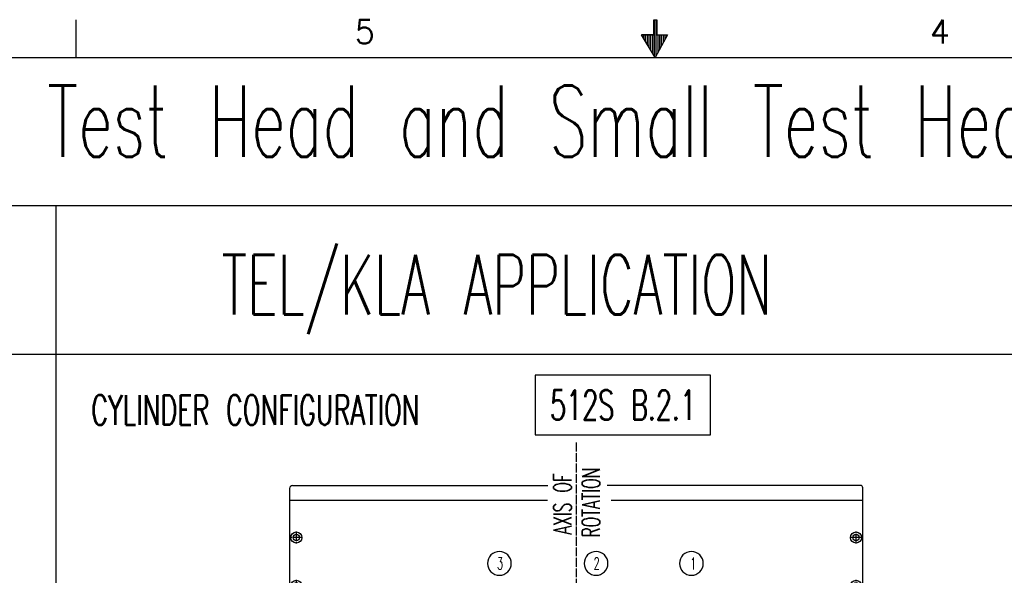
# Model space of a CAD drawing. Extents: x -1763 to 4575, y -3429 to 1051.
# Tile 178 of 193: x 551 to 1876, y 303 to 1050. Entities that reach past the tile are written whole.
import ezdxf

# ---------------------------------------------------------------- set-up
doc = ezdxf.new("R2010")
doc.units = 0
doc.linetypes.add('DOT_CENTER', pattern=[14, 12, -1, 0, -1])
doc.layers.get('0').update_dxf_attribs({"linetype": 'CONTINUOUS'})
doc.layers.add('1', color=7, linetype='CONTINUOUS')
doc.layers.add('KONTUR', color=7, linetype='CONTINUOUS')
doc.styles.add('CONVERTER_11', font='txt.shx', dxfattribs={"width": 0.97875})
doc.styles.add('CONVERTER_2', font='txt.shx', dxfattribs={"width": 0.63})

# ---------------------------------------------------------------- blocks, each defined once
blk = doc.blocks.new('TEXT__453', base_point=(-2000, -2800))
at = {"layer": '1', "color": 7, "linetype": 'CONTINUOUS'}
for p, q in [((-700, 800), (600, 800)), ((600, 800), (600, -2170)), ((600, 800), (2500, 800)), ((-700, 600), (600, 600)), ((600, 600), (2500, 600))]:
    blk.add_line(p, q, dxfattribs=at)
at = {"layer": '1', "color": 7}
blk.add_lwpolyline([(1244.9, 571.7), (1244.9, 491.7), (1480.9, 491.7), (1480.9, 571.7)], close=True, dxfattribs=at)
at = {"layer": '1', "color": 7, "style": 'CONVERTER_2', "width": 0.63}
for s, height, p in [('Docking Cylinder Configuration for 93000 Compact Test Head and Small Test Head, Sheet 2', 96, (-1632.3, 865.6)), ('TEL/KLA APPLICATION', 80, (822.7, 653.6)), ('CYLINDER CONFIGURATION', 40, (647.6, 505)), ('512S B.2.1', 40, (1264.9, 511.7))]:
    blk.add_text(s, height=height, dxfattribs=at).set_placement(p)
blk = doc.blocks.new('ATA1_S', base_point=(-213.98, -422.25))
at = {"layer": '1', "linetype": 'CONTINUOUS'}
h = blk.add_hatch(dxfattribs=at)
h.set_pattern_fill('USER', color=1, scale=0.3, angle=270, pattern_type=0)
h.set_pattern_definition([(270, (-149.83244, -600.45652), (0.3, 1e-12), [])])
h.paths.add_polyline_path([(176.05, 131.26), (176.05, 128.71), (177.87, 128.71), (175.8, 124.91), (173.5, 128.71), (175.55, 128.71), (175.55, 131.26)])
at = {"layer": '1', "color": 1, "linetype": 'CONTINUOUS'}
for p, q in [((78.35, 131.26), (78.35, 124.91)), ((175.54, 131.26), (176.05, 131.26)), ((175.54, 128.72), (175.54, 131.26)), ((176.05, 131.26), (176.05, 128.72)), ((173.5, 128.72), (175.54, 128.72)), ((175.54, 128.72), (173.5, 128.72)), ((175.8, 124.91), (173.5, 128.72)), ((177.86, 128.72), (175.8, 124.91)), ((176.05, 128.72), (177.86, 128.72))]:
    blk.add_line(p, q, dxfattribs=at)
at = {"layer": '1', "color": 7, "linetype": 'CONTINUOUS'}
blk.add_line((-213.78, 124.91), (565.58, 124.91), dxfattribs=at)
at = {"layer": '1', "color": 7, "char_height": 4, "attachment_point": 2, "style": 'CONVERTER_11'}
for s, insert in [('5', (126.95, 131.26)), ('4', (223.68, 131.26))]:
    blk.add_mtext(s, dxfattribs=dict(at, insert=insert))
blk = doc.blocks.new('MANIPULATOR_TOPVIEW__646', base_point=(-707.8, 3670.6))
at = {"layer": '1', "color": 7, "linetype": 'CONTINUOUS'}
for p, q in [((914.5, 419.5), (914.5, 167)), ((1685.5, 403.5), (1601.4, 403.5)), ((1019.8, 267.5), (1125.3, 267.5)), ((1474.7, 267.5), (1580.2, 267.5)), ((1665.5, -214), (1665.5, 190.8)), ((914.5, 167), (934.5, 167)), ((1665.5, 167), (1685.5, 167)), ((917.5, -214), (931.5, -214)), ((1665.5, -214), (1682.5, -214))]:
    blk.add_line(p, q, dxfattribs=at)
at = {"layer": '1', "color": 1, "linetype": 'DOT_CENTER'}
for p, q in [((923.5, 361.8), (923.5, 345.3)), ((1676.5, 345.3), (1676.5, 361.8)), ((931.7, 353.5), (915.2, 353.5)), ((1684.8, 353.5), (1668.3, 353.5)), ((923.5, 296.8), (923.5, 280.3)), ((1676.5, 280.3), (1676.5, 296.8)), ((931.7, 288.5), (915.2, 288.5)), ((1684.8, 288.5), (1668.3, 288.5)), ((923.5, 231.8), (923.5, 215.3)), ((1676.5, 215.3), (1676.5, 231.8)), ((931.7, 223.5), (915.2, 223.5)), ((1684.8, 223.5), (1668.3, 223.5))]:
    blk.add_line(p, q, dxfattribs=at)
at = {"layer": '1', "color": 7, "linetype": 'CONTINUOUS'}
for centre, radius in [((923.5, 353.5), 7.5), ((923.5, 353.5), 4.2), ((1676.5, 353.5), 7.5), ((1676.5, 353.5), 4.2), ((923.5, 288.5), 7.5), ((923.5, 288.5), 4.2), ((1676.5, 288.5), 7.5), ((1676.5, 288.5), 4.2), ((923.5, 223.5), 7.5), ((923.5, 223.5), 4.2), ((1676.5, 223.5), 7.5), ((1676.5, 223.5), 4.2)]:
    blk.add_circle(centre, radius, dxfattribs=at)
for centre, radius, start, end in [((1682.5, 420.5), 3, 0, 90), ((1019.8, 181.8), 85.7, 90, 173.9096), ((1580.2, 181.8), 85.7, 6.0904, 90), ((917.5, -211), 3, 180, -90), ((931.5, -211), 3, -90, 0), ((1682.5, -211), 3, -90, 0)]:
    blk.add_arc(centre, radius, start, end, dxfattribs=at)
at = {"layer": 'KONTUR', "color": 7, "linetype": 'CONTINUOUS'}
for p, q in [((918.5, 423.5), (1261.9, 423.5)), ((1682.5, 423.5), (1341.7, 423.5)), ((1685.5, -9.3), (1685.5, 420.5)), ((1261.4, 403.5), (914.5, 403.5)), ((1601.4, 403.5), (1346.9, 403.5)), ((934.5, 190.8), (934.5, 135.8)), ((914.5, 6.1), (914.5, 167)), ((934.5, 135.8), (934.5, -211)), ((914.5, 6.1), (914.5, -211)), ((1685.5, -211), (1685.5, -9.3))]:
    blk.add_line(p, q, dxfattribs=at)
blk.add_arc((918.5, 419.5), 4, 90, 180, dxfattribs=at)
blk = doc.blocks.new('TEXT__648', base_point=(832.3, 320))
at = {"layer": '1', "color": 1}
for points in [[(1196.7, 302.7), (1196.7, 302.7, 0.414214), (1212.7, 318.7), (1212.7, 318.7, 0.414214), (1196.7, 334.7), (1196.7, 334.7, 0.414214), (1180.7, 318.7), (1180.7, 318.7, 0.414214)], [(1326.7, 302.7), (1326.7, 302.7, 0.414214), (1342.7, 318.7), (1342.7, 318.7, 0.414214), (1326.7, 334.7), (1326.7, 334.7, 0.414214), (1310.7, 318.7), (1310.7, 318.7, 0.414214)], [(1455, 302.7), (1455, 302.7, 0.414214), (1471, 318.7), (1471, 318.7, 0.414214), (1455, 334.7), (1455, 334.7, 0.414214), (1439, 318.7), (1439, 318.7, 0.414214)], [(969.7, -35.3), (969.7, -35.3, 0.414214), (985.7, -19.3), (985.7, -19.3, 0.414214), (969.7, -3.3), (969.7, -3.3, 0.414214), (953.7, -19.3), (953.7, -19.3, 0.414214)], [(1628, -36.3), (1628, -36.3, 0.414214), (1642.8, -21.6), (1642.8, -19, 0.414214), (1628, -4.3), (1628, -4.3, 0.414214), (1613.3, -19), (1613.3, -21.6, 0.414214)], [(969.7, -165.3), (969.7, -165.3, 0.414214), (985.7, -149.3), (985.7, -149.3, 0.414214), (969.7, -133.3), (969.7, -133.3, 0.414214), (953.7, -149.3), (953.7, -149.3, 0.414214)], [(1626.4, -166.3), (1626.4, -166.3, 0.414214), (1639.4, -153.3), (1639.4, -147.4, 0.414214), (1626.4, -134.3), (1626.4, -134.3, 0.414214), (1613.3, -147.4), (1613.3, -153.3, 0.414214)], [(969.7, -295.3), (969.7, -295.3, 0.414214), (985.7, -279.3), (985.7, -279.3, 0.414214), (969.7, -263.3), (969.7, -263.3, 0.414214), (953.7, -279.3), (953.7, -279.3, 0.414214)], [(1628, -296.3), (1628, -296.3, 0.414214), (1642.8, -281.6), (1642.8, -279, 0.414214), (1628, -264.3), (1628, -264.3, 0.414214), (1613.3, -279), (1613.3, -281.6, 0.414214)], [(1196.7, -529.3), (1196.7, -529.3, 0.414214), (1212.7, -513.3), (1212.7, -513.3, 0.414214), (1196.7, -497.3), (1196.7, -497.3, 0.414214), (1180.7, -513.3), (1180.7, -513.3, 0.414214)], [(1326.7, -529.3), (1326.7, -529.3, 0.414214), (1342.7, -513.3), (1342.7, -513.3, 0.414214), (1326.7, -497.3), (1326.7, -497.3, 0.414214), (1310.7, -513.3), (1310.7, -513.3, 0.414214)], [(1456.7, -529.3), (1456.7, -529.3, 0.414214), (1472.7, -513.3), (1472.7, -513.3, 0.414214), (1456.7, -497.3), (1456.7, -497.3, 0.414214), (1440.7, -513.3), (1440.7, -513.3, 0.414214)]]:
    blk.add_lwpolyline(points, format="xyb", close=True, dxfattribs=at)
at = {"layer": '1', "color": 1, "style": 'CONVERTER_2', "width": 0.63}
for s, p in [('3', (1193.3, 310.7)), ('2', (1323.3, 310.7)), ('1', (1453.3, 310.7)), ('4', (966.3, -27.3)), ('12', (1621.3, -28.3)), ('5', (966.3, -157.3)), ('11', (1621.3, -158.3)), ('6', (966.3, -287.3)), ('10', (1621.3, -288.3)), ('7', (1193.3, -521.3)), ('8', (1323.3, -521.3)), ('9', (1453.3, -521.3))]:
    blk.add_text(s, height=16, dxfattribs=at).set_placement(p)
at = {"layer": '1', "color": 1, "char_height": 24, "attachment_point": 7, "rotation": 90, "style": 'CONVERTER_2'}
for s, insert in [('ROTATION', (1332, 353.5)), ('AXIS OF', (1293.7, 357.6))]:
    blk.add_mtext(s, dxfattribs=dict(at, insert=insert))
blk = doc.blocks.new('TH_B__649', base_point=(1031.73, -372.51))
at = {"layer": '1', "color": 1, "linetype": 'DOT_CENTER'}
blk.add_line((1300, 481.25), (1300, -505.07), dxfattribs=at)
at = {"layer": '1'}
for name, p in [('TEXT__648', (832.32, 320)), ('MANIPULATOR_TOPVIEW__646', (-707.79, 3670.62))]:
    blk.add_blockref(name, p, dxfattribs=at)
blk = doc.blocks.new('GEOMETRY__650', base_point=(11147.8, 2238.7))
blk.add_blockref('TH_B__649', (1031.7, -372.5))
blk = doc.blocks.new('D-E6978-60041-1S11B__651', base_point=(11371.2, 2424.9))
at = {"layer": '1'}
blk.add_blockref('GEOMETRY__650', (11147.8, 2238.7), dxfattribs=at)

msp = doc.modelspace()

# ---------------------------------------------------------------- block references
msp.add_blockref('D-E6978-60041-1S11B__651', (11371.2, 2424.9))
at = {"layer": '1', "xscale": 8, "yscale": 8, "zscale": 8}
msp.add_blockref('ATA1_S', (-1711.9, -3378), dxfattribs=at)
at = {"layer": '1'}
msp.add_blockref('TEXT__453', (-2000, -2800), dxfattribs=at)

doc.saveas('drawing.dxf')
